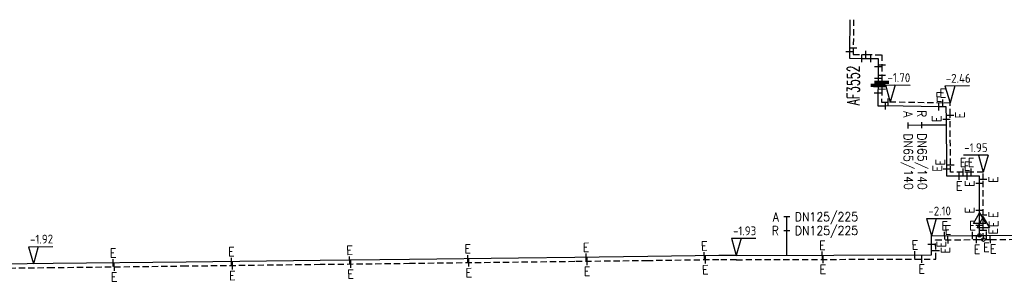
# Model space of a CAD drawing. Header units: millimetres. Extents: x 0 to 118318689, y 0 to 490460760.
# Tile 53 of 117: x 117515986 to 117615930, y 485517955 to 485544383. Entities that reach past the tile are written whole.
import ezdxf
from ezdxf.enums import TextEntityAlignment as Align

# ---------------------------------------------------------------- set-up
doc = ezdxf.new("R2010")
doc.units = ezdxf.units.MM
doc.header["$LTSCALE"] = 200
doc.linetypes.add('HIDDEN2', pattern=[4.762499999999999, 3.175, -1.5875])
doc.layers.get('0').update_dxf_attribs({"color": 8})
for name, color, linetype in [('WT-C-AFSLUITER', 7, 'Continuous'), ('WT-C-mof', 7, 'Continuous'), ('WT-C-tstuk', 7, 'Continuous'), ('WT-C-VERLOOP', 7, 'Continuous'), ('WT-I-diam', 7, 'Continuous'), ('WT-I-NAP', 7, 'Continuous'), ('WT-L-aanvoer', 6, 'Continuous'), ('WT-L-retour', 6, 'HIDDEN2')]:
    doc.layers.add(name, color=color, linetype=linetype)
doc.styles.add('DIN17', font='ROMANS.SHX', dxfattribs={"width": 0.9})
doc.styles.add('ISOCP', font='ISOCP.SHX')

# ---------------------------------------------------------------- blocks, each defined once
blk = doc.blocks.new('nap1')
at = {"color": 0, "linetype": 'Continuous'}
for p, q in [((-1, 3.5), (0, 0)), ((-1, 3.5), (4.00001729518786, 3.5)), ((1, 3.5), (0, 0))]:
    blk.add_line(p, q, dxfattribs=at)
at = {"color": 0, "linetype": 'Continuous', "style": 'ISOCP'}
for tag, p in [('*1', (1.700824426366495, 5.000000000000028)), ('*2', (4.000017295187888, 1.5))]:
    blk.add_attdef(tag, text='', height=1.8, dxfattribs=at).set_placement(p, align=Align.MIDDLE)
blk = doc.blocks.new('LR-tsb')
blk.add_circle((0, 0), 0.375)
blk = doc.blocks.new('LR-VERL')
at = {"color": 0, "linetype": 'ByBlock', "lineweight": -2}
blk.add_lwpolyline([(1.082531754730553, 0), (-1.082531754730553, -1.25), (-1.082531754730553, 1.25)], close=True, dxfattribs=at)
blk = doc.blocks.new('LR-DIAB2')
at = {"color": 0, "linetype": 'Continuous', "lineweight": -3}
blk.add_line((0, 5), (0, 7.800000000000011), dxfattribs=at)
at = {"color": 0, "lineweight": -3}
blk.add_line((0, 0), (0, 5), dxfattribs=at)
for points in [[(0.6144124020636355, 7.800000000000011), (0, 7.800000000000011), (-0.6144124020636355, 7.800000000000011)], [(0.6144124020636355, 5), (0, 5), (-0.6144124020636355, 5)]]:
    blk.add_lwpolyline(points, dxfattribs=at)
at = {"color": 1, "lineweight": -3, "style": 'DIN17', "width": 0.9}
for tag, p in [('*1', (-1.614412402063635, 7.800000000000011)), ('*2', (-1.614412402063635, 5.016669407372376))]:
    blk.add_attdef(tag, text='', height=1.8, dxfattribs=at).set_placement(p, align=Align.MIDDLE_RIGHT)
for tag, p in [('*11', (1.614412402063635, 7.800000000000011)), ('*12', (1.614412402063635, 5))]:
    blk.add_attdef(tag, text='', height=1.8, dxfattribs=at).set_placement(p, align=Align.MIDDLE_LEFT)
blk = doc.blocks.new('LR-DIAO2')
at = {"color": 0, "lineweight": -3}
blk.add_line((0, 0), (0, -5), dxfattribs=at)
at = {"color": 0, "linetype": 'Continuous', "lineweight": -3}
blk.add_line((0, -5), (0, -7.800000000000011), dxfattribs=at)
at = {"color": 0, "lineweight": -3}
for points in [[(0.6144124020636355, -5), (0, -5), (-0.6144124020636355, -5)], [(0.6144124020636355, -7.800000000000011), (0, -7.800000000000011), (-0.6144124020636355, -7.800000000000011)]]:
    blk.add_lwpolyline(points, dxfattribs=at)
at = {"color": 1, "lineweight": -3, "style": 'DIN17', "width": 0.9}
for tag, p in [('*1', (-1.614412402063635, -5)), ('*2', (-1.614412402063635, -7.783330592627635))]:
    blk.add_attdef(tag, text='', height=1.8, dxfattribs=at).set_placement(p, align=Align.MIDDLE_RIGHT)
for tag, p in [('*11', (1.614412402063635, -5)), ('*12', (1.614412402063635, -7.800000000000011))]:
    blk.add_attdef(tag, text='', height=1.8, dxfattribs=at).set_placement(p, align=Align.MIDDLE_LEFT)
blk = doc.blocks.new('nap2')
at = {"color": 0, "linetype": 'Continuous'}
for p, q in [((1, 3.5), (-4.00001729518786, 3.5)), ((-1, 3.5), (0, 0)), ((1, 3.5), (0, 0))]:
    blk.add_line(p, q, dxfattribs=at)
at = {"color": 0, "linetype": 'Continuous', "style": 'ISOCP'}
for tag, p in [('*1', (-1.500008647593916, 5)), ('*2', (-4.000017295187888, 1.5))]:
    blk.add_attdef(tag, text='', height=1.8, dxfattribs=at).set_placement(p, align=Align.MIDDLE)
blk = doc.blocks.new('LR-mofD')
at = {"color": 0, "linetype": 'ByBlock', "lineweight": -2}
blk.add_line((0, -0.75), (0, 0.75), dxfattribs=at)
at = {"color": 1, "linetype": 'ByBlock', "lineweight": -3, "style": 'DIN17', "width": 0.9}
blk.add_attdef('*1', text='', height=1.8, dxfattribs=at).set_placement((0, 2), align=Align.MIDDLE)
blk = doc.blocks.new('LR-mof')
at = {"color": 0, "linetype": 'ByBlock', "lineweight": -2}
blk.add_line((0, -0.75), (0, 0.75), dxfattribs=at)
blk = doc.blocks.new('LR-AFS')
at = {"color": 0, "lineweight": -3, "const_width": 0.7}
blk.add_lwpolyline([(0, -1.5), (0, 1.5)], dxfattribs=at)
at = {"color": 7, "linetype": 'ByBlock', "lineweight": -2, "style": 'DIN17', "width": 0.9}
blk.add_attdef('*1', text='', height=2.5, dxfattribs=at).set_placement((4.314756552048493e-09, 5), align=Align.MIDDLE)
at = {"color": 0, "linetype": 'ByBlock', "lineweight": -2, "style": 'DIN17', "width": 0.3, "flags": 1}
for tag, p in [('*2', (2.5, 1.5)), ('OCODE', (-7.500000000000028, -2.5)), ('NCODE', (-2.500000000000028, -2.5)), ('BC', (2.499999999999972, -2.5)), ('RK', (7.5, -2.5)), ('ST', (-7.500000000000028, -5)), ('VCODE', (-2.500000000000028, -5)), ('NIVO', (2.5, -5)), ('IMM', (7.5, -5)), ('FABR', (-7.500000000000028, -7.5)), ('TYPE', (-2.500000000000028, -7.5)), ('OPBOUW', (2.499999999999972, -7.5)), ('BEDIEN', (7.5, -7.5)), ('VERTR', (-7.500000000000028, -10)), ('OPBLEN', (-2.500000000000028, -10)), ('HULPST', (2.5, -10)), ('VERLSP', (7.5, -10)), ('DEKM', (-7.500000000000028, -12.5)), ('PDATUM', (-2.500000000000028, -12.5)), ('OPM', (2.499999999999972, -12.5)), ('BORD', (7.5, -12.5)), ('BORDL', (-7.500000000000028, -15)), ('BORDX', (-2.500000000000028, -15)), ('BORDY', (2.499999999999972, -15)), ('BORDZ', (7.5, -15))]:
    blk.add_attdef(tag, text='', height=1.8, dxfattribs=at).set_placement(p, align=Align.MIDDLE)

msp = doc.modelspace()

# ---------------------------------------------------------------- linework, layer by layer
at = {"layer": 'WT-L-aanvoer'}
for p, q in [((117600236.4947201, 485544379.7603984), (117600218.2202187, 485541126.9443546)), ((117600218.2202187, 485541126.9443546), (117600214.5362292, 485540471.1938073)), ((117600214.5362292, 485540471.1938073), (117601458.058303, 485540464.2076483)), ((117601458.058303, 485540464.2076483), (117602392.0797311, 485540458.8327784)), ((117602392.0797311, 485540458.8327784), (117603125.379295, 485540454.8405693)), ((117603125.379295, 485540454.8405693), (117603120.6393733, 485539611.1441867)), ((117603120.6393733, 485539611.1441867), (117603114.0188905, 485538432.7117283)), ((117603114.0188905, 485538432.7117283), (117603109.9819698, 485537714.1480904)), ((117603109.9819698, 485537714.1480904), (117603104.2487096, 485536934.2840475)), ((117603104.2487096, 485536934.2840475), (117603097.0732296, 485535657.0632309)), ((117603097.0732296, 485535657.0632309), (117603869.9875727, 485535652.7209657)), ((117609293.7691622, 485535549.3786791), (117603869.9875727, 485535652.7209657)), ((117610042.6298083, 485535554.1128805), (117609293.7691622, 485535549.3786791)), ((117610053.3235242, 485534292.92064), (117610042.6298083, 485535554.1128805)), ((117610095.985534, 485529261.4613642), (117610053.3235242, 485534292.92064)), ((117610102.208384, 485528527.5527551), (117610095.985534, 485529261.4613642)), ((117611338.4640491, 485528527.2258443), (117610102.208384, 485528527.5527551)), ((117612150.9153649, 485528527.0110027), (117611338.4640491, 485528527.2258443)), ((117613415.8422434, 485528526.6765102), (117612150.9153649, 485528527.0110027)), ((117613415.6403098, 485527763.0383734), (117613415.8422434, 485528526.6765102)), ((117613414.9221195, 485525047.1091163), (117613415.6403098, 485527763.0383734)), ((117613410.2218501, 485524254.2116839), (117613414.9221195, 485525047.1091163)), ((117613414.6728279, 485523550.1516488), (117613410.2218501, 485524254.2116839)), ((117613421.2588435, 485522508.3692175), (117613414.6728279, 485523550.1516488)), ((117608534.3990273, 485522469.0439701), (117612708.2143839, 485522502.6312486)), ((117608540.7831182, 485520534.4932263), (117608534.3990273, 485522469.0439701)), ((117612708.2143839, 485522502.6312486), (117614109.2750327, 485522513.9057804)), ((117614109.2750327, 485522513.9057804), (117618826.4100896, 485522551.8652288)), ((117586941.3080112, 485520462.6807116), (117579748.8385188, 485520361.5534609)), ((117588728.9952446, 485520468.5801473), (117586941.3080112, 485520462.6807116)), ((117588727.8033163, 485520469.109641), (117608540.7831182, 485520534.4932263)), ((117519382.3133675, 485519642.0442368), (117514093.1991962, 485519579.0032315)), ((117532891.8362359, 485519803.0643766), (117519382.3133675, 485519642.0442368)), ((117546491.0632839, 485519965.1537014), (117532891.8362359, 485519803.0643766)), ((117555560.2202079, 485520073.2490745), (117546491.0632839, 485519965.1537014)), ((117566622.007458, 485520205.0946287), (117555560.2202079, 485520073.2490745)), ((117572330.4194917, 485520273.1332495), (117566622.007458, 485520205.0946287)), ((117579748.8385188, 485520361.5534609), (117572330.4194917, 485520273.1332495))]:
    msp.add_line(p, q, dxfattribs=at)
at = {"layer": 'WT-L-retour'}
for p, q in [((117600616.5211249, 485544383.3929784), (117600600.3427416, 485541503.6737535)), ((117600600.3427416, 485541503.6737535), (117600596.6650548, 485540849.0529884)), ((117600596.6650548, 485540849.0529884), (117601885.1802996, 485540841.8140559)), ((117601883.426048, 485540841.8239114), (117603507.5081205, 485540832.6997503)), ((117603507.5081205, 485540832.6997503), (117603501.5848377, 485539778.3674923)), ((117603501.5848377, 485539778.3674923), (117603495.6263522, 485538717.7692281)), ((117603495.6263522, 485538717.7692281), (117603491.7653516, 485538030.5189855)), ((117603491.7653516, 485538030.5189855), (117603487.7903054, 485537322.9688651)), ((117603487.7903054, 485537322.9688651), (117603479.2020551, 485536034.9224119)), ((117603479.2020551, 485536034.9224119), (117604149.6765363, 485536031.1556582)), ((117609690.0014178, 485535931.8912024), (117604149.6765363, 485536031.1556582)), ((117610419.4011672, 485535936.5023746), (117609690.0014178, 485535931.8912024)), ((117610429.894269, 485534698.9701017), (117610419.4011672, 485535936.5023746)), ((117610472.6138296, 485529660.7234134), (117610429.894269, 485534698.9701017)), ((117610479.0008482, 485528907.4531308), (117610472.6138296, 485529660.7234134)), ((117611737.915534, 485528907.1202282), (117610479.0008482, 485528907.4531308)), ((117612552.4902129, 485528906.9048251), (117611737.915534, 485528907.1202282)), ((117613795.9427159, 485528906.5760111), (117612552.4902129, 485528906.9048251)), ((117613795.746392, 485528164.1519728), (117613795.9427159, 485528906.5760111)), ((117613794.7906812, 485524550.0080951), (117613795.746392, 485528164.1519728)), ((117613793.0270315, 485523811.6864852), (117613794.7906812, 485524550.0080951)), ((117613797.8372918, 485523050.7947721), (117613793.0270315, 485523811.6864852)), ((117613803.933852, 485522086.4348965), (117613797.8372918, 485523050.7947721)), ((117608960.7925798, 485522047.4614584), (117613106.4493124, 485522080.8221403)), ((117608967.1833126, 485520110.898049), (117608960.7925798, 485522047.4614584)), ((117613106.4493124, 485522080.8221403), (117614509.6512208, 485522092.1139032)), ((117614509.6512208, 485522092.1139032), (117618404.8437736, 485522123.4590648)), ((117546496.1285034, 485519540.1838865), (117532896.9014554, 485519378.0945617)), ((117555565.2854275, 485519648.2792596), (117546496.1285034, 485519540.1838865)), ((117566627.0726775, 485519780.1248138), (117555565.2854275, 485519648.2792596)), ((117572335.4847112, 485519848.1634346), (117566627.0726775, 485519780.1248138)), ((117579754.3586279, 485519936.5890679), (117572335.4847112, 485519848.1634346)), ((117586944.9968684, 485520037.6905708), (117579754.3586279, 485519936.5890679)), ((117588730.397753, 485520043.5824615), (117586944.9968684, 485520037.6905708)), ((117588729.2058248, 485520044.1119552), (117608967.1833126, 485520110.898049)), ((117519387.378587, 485519217.0744219), (117514829.9681392, 485519162.7546008)), ((117532896.9014554, 485519378.0945617), (117519387.378587, 485519217.0744219))]:
    msp.add_line(p, q, dxfattribs=at)

# ---------------------------------------------------------------- block references
at = {"layer": 'WT-C-AFSLUITER', "linetype": 'Continuous'}
ref = msp.add_blockref('LR-AFS', (117603109.9819698, 485537714.1480904), dxfattribs=dict(at, xscale=500, yscale=500, zscale=500, rotation=89.6781))
ref.add_attrib('*1', 'AF3552', dxfattribs={"layer": '0', "color": 7, "linetype": 'ByBlock', "lineweight": -2, "height": 1250, "rotation": 89.6781, "style": 'DIN17', "width": 0.65}).set_placement((117600610.0214252, 485537728.1935558), align=Align.MIDDLE)
at = {"layer": 'WT-C-AFSLUITER', "linetype": 'Continuous', "xscale": 500, "yscale": 500, "zscale": 500, "rotation": 89.6781}
msp.add_blockref('LR-AFS', (117603491.7653516, 485538030.5189855), dxfattribs=at)
at = {"layer": 'WT-C-mof', "linetype": 'Continuous', "xscale": 500, "yscale": 500, "zscale": 500}
for p, rotation in [((117600600.3427416, 485541503.6737535), 89.6781), ((117600218.2202633, 485541126.9443544), 89.6781), ((117601458.058303, 485540464.2076483), 359.6781), ((117601883.426048, 485540841.8239114), 359.6781), ((117602392.0797311, 485540458.8327784), 359.6781), ((117603120.6393733, 485539611.1441867), 89.6781), ((117603501.5848377, 485539778.3674923), 89.6781), ((117603114.0188904, 485538432.7117283), 89.6781), ((117603495.6263522, 485538717.769228), 89.6781), ((117603104.2487096, 485536934.2840474), 89.6781), ((117603487.7903054, 485537322.968865), 89.6781), ((117603869.9875727, 485535652.7209657), 359.6781), ((117604149.6765363, 485536031.1556582), 359.6781)]:
    msp.add_blockref('LR-mof', p, dxfattribs=dict(at, rotation=rotation))
for p, rotation in [((117609690.0014178, 485535931.8912024), 0.3621999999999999), ((117609293.7691622, 485535549.378679), 0.3621999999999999), ((117611737.915534, 485528907.1202282), 359.9848), ((117612552.490213, 485528906.9048251), 359.9848), ((117612150.9153649, 485528527.0110027), 359.9848), ((117613415.6403098, 485527763.0383734), 89.9848), ((117613414.9221195, 485525047.1091163), 89.9848), ((117609876.5531897, 485522479.8444732), 0.4610572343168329), ((117610214.0281534, 485522057.5464211), 0.4610572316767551), ((117612708.2143839, 485522502.6312485), 0.4611000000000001), ((117537480.6078402, 485519857.7579918), 0.6829), ((117549479.4330145, 485520000.7721105), 0.6829), ((117561474.1389005, 485520143.7371312), 0.6829), ((117573479.6710774, 485520286.8311907), 0.6829), ((117585478.90986, 485520442.119164), 0.8055000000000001), ((117597459.8820497, 485520497.9258322), 0.1891), ((117606856.071711, 485520528.9336147), 0.1891), ((117525484.3415706, 485519714.7743728), 0.6829)]:
    msp.add_blockref('LR-mofD', p, dxfattribs=dict(at, rotation=rotation)).add_auto_attribs({'*1': 'E'})
at = {"layer": 'WT-C-mof', "linetype": 'Continuous'}
ref = msp.add_blockref('LR-mofD', (117610053.3235242, 485534292.92064), dxfattribs=dict(at, xscale=500, yscale=500, zscale=500, rotation=270.4858))
ref.add_attrib('*1', 'E', dxfattribs={"layer": '0', "color": 1, "linetype": 'ByBlock', "lineweight": -3, "height": 900.0000000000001, "rotation": 90.4857999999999, "style": 'DIN17', "width": 0.8999999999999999}).set_placement((117609058.7600409, 485534327.6161255), align=Align.MIDDLE)
ref = msp.add_blockref('LR-mofD', (117610429.894269, 485534698.9701017), dxfattribs=dict(at, xscale=500, yscale=500, zscale=500, rotation=270.4858))
ref.add_attrib('*1', 'E', dxfattribs={"layer": '0', "color": 1, "linetype": 'ByBlock', "lineweight": -3, "height": 900.0000000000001, "rotation": 90.4857999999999, "style": 'DIN17', "width": 0.8999999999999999}).set_placement((117611429.8583241, 485534707.4488096), align=Align.MIDDLE)
ref = msp.add_blockref('LR-mofD', (117610095.985534, 485529261.4613642), dxfattribs=dict(at, xscale=500, yscale=500, zscale=500, rotation=270.4858))
ref.add_attrib('*1', 'E', dxfattribs={"layer": '0', "color": 1, "linetype": 'ByBlock', "lineweight": -3, "height": 900.0000000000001, "rotation": 90.4857999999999, "style": 'DIN17', "width": 0.8999999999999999}).set_placement((117609137.530493, 485529296.0862478), align=Align.MIDDLE)
ref = msp.add_blockref('LR-mofD', (117610472.6138296, 485529660.7234133), dxfattribs=dict(at, xscale=500, yscale=500, zscale=500, rotation=270.4858))
ref.add_attrib('*1', 'E', dxfattribs={"layer": '0', "color": 1, "linetype": 'ByBlock', "lineweight": -3, "height": 900.0000000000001, "rotation": 90.4857999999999, "style": 'DIN17', "width": 0.8999999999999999}).set_placement((117609434.0847636, 485529922.42106), align=Align.MIDDLE)
ref = msp.add_blockref('LR-mofD', (117611338.464049, 485528527.2258443), dxfattribs=dict(at, xscale=500, yscale=500, zscale=500, rotation=359.9848))
ref.add_attrib('*1', 'E', dxfattribs={"layer": '0', "color": 1, "linetype": 'ByBlock', "lineweight": -3, "height": 899.9999999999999, "rotation": 359.9848, "style": 'DIN17', "width": 0.9000000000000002}).set_placement((117611347.2517178, 485527526.6463733), align=Align.MIDDLE)
ref = msp.add_blockref('LR-mofD', (117613795.746392, 485528164.1519728), dxfattribs=dict(at, xscale=500, yscale=500, zscale=500, rotation=89.9848))
ref.add_attrib('*1', 'E', dxfattribs={"layer": '0', "color": 1, "linetype": 'ByBlock', "lineweight": -3, "height": 899.9999999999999, "rotation": 89.9848, "style": 'DIN17', "width": 0.9000000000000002}).set_placement((117614807.0343527, 485528159.7240032), align=Align.MIDDLE)
ref = msp.add_blockref('LR-mofD', (117613794.7906812, 485524550.0080951), dxfattribs=dict(at, xscale=500, yscale=500, zscale=500, rotation=89.9848))
ref.add_attrib('*1', 'E', dxfattribs={"layer": '0', "color": 1, "linetype": 'ByBlock', "lineweight": -3, "height": 899.9999999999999, "rotation": 89.9848, "style": 'DIN17', "width": 0.9000000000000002}).set_placement((117614815.7108479, 485524598.6200848), align=Align.MIDDLE)
ref = msp.add_blockref('LR-mofD', (117613414.6728279, 485523550.1516488), dxfattribs=dict(at, xscale=500, yscale=500, zscale=500, rotation=270.3622))
ref.add_attrib('*1', 'E', dxfattribs={"layer": '0', "color": 1, "linetype": 'ByBlock', "lineweight": -3, "height": 900, "rotation": 90.36219999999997, "style": 'DIN17', "width": 0.9000000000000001}).set_placement((117614858.17751, 485523674.1088028), align=Align.MIDDLE)
ref = msp.add_blockref('LR-mofD', (117613106.4493124, 485522080.8221405), dxfattribs=dict(at, xscale=500, yscale=500, zscale=500, rotation=0.4611000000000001))
ref.add_attrib('*1', 'E', dxfattribs={"layer": '0', "color": 1, "linetype": 'ByBlock', "lineweight": -3, "height": 900, "rotation": 0.4611000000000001, "style": 'DIN17', "width": 0.9000000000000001}).set_placement((117613156.7337478, 485521098.5031155), align=Align.MIDDLE)
ref = msp.add_blockref('LR-mofD', (117613797.8372918, 485523050.7947721), dxfattribs=dict(at, xscale=500, yscale=500, zscale=500, rotation=270.3622))
ref.add_attrib('*1', 'E', dxfattribs={"layer": '0', "color": 1, "linetype": 'ByBlock', "lineweight": -3, "height": 900, "rotation": 90.36219999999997, "style": 'DIN17', "width": 0.9000000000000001}).set_placement((117614798.8785051, 485522925.2440743), align=Align.MIDDLE)
ref = msp.add_blockref('LR-mofD', (117614109.2750327, 485522513.9057804), dxfattribs=dict(at, xscale=500, yscale=500, zscale=500, rotation=0.4611000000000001))
ref.add_attrib('*1', 'E', dxfattribs={"layer": '0', "color": 1, "linetype": 'ByBlock', "lineweight": -3, "height": 900, "rotation": 0.4611000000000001, "style": 'DIN17', "width": 0.9000000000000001}).set_placement((117614109.6705639, 485521294.670338), align=Align.MIDDLE)
ref = msp.add_blockref('LR-mofD', (117614509.6512208, 485522092.1139033), dxfattribs=dict(at, xscale=500, yscale=500, zscale=500, rotation=0.4611000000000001))
ref.add_attrib('*1', 'E', dxfattribs={"layer": '0', "color": 1, "linetype": 'ByBlock', "lineweight": -3, "height": 900, "rotation": 0.4611000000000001, "style": 'DIN17', "width": 0.9000000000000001}).set_placement((117614789.6198343, 485521121.5816123), align=Align.MIDDLE)
ref = msp.add_blockref('LR-mofD', (117608537.2449159, 485521606.6634163), dxfattribs=dict(at, xscale=500, yscale=500, zscale=500, rotation=270.1890775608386))
ref.add_attrib('*1', 'E', dxfattribs={"layer": '0', "color": 1, "linetype": 'ByBlock', "lineweight": -3, "height": 900, "rotation": 90.1890775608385, "style": 'DIN17', "width": 0.9000000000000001}).set_placement((117609537.2394708, 485521609.9634362), align=Align.MIDDLE)
ref = msp.add_blockref('LR-mofD', (117597505.5922341, 485520073.0743634), dxfattribs=dict(at, xscale=500, yscale=500, zscale=500, rotation=180.1891))
ref.add_attrib('*1', 'E', dxfattribs={"layer": '0', "color": 1, "linetype": 'ByBlock', "lineweight": -3, "height": 900, "rotation": 0.1890999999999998, "style": 'DIN17', "width": 0.9}).set_placement((117597508.8926457, 485519073.0798098), align=Align.MIDDLE)
ref = msp.add_blockref('LR-mofD', (117607536.390167, 485520106.1763774), dxfattribs=dict(at, xscale=500, yscale=500, zscale=500, rotation=180.1891))
ref.add_attrib('*1', 'E', dxfattribs={"layer": '0', "color": 1, "linetype": 'ByBlock', "lineweight": -3, "height": 900, "rotation": 0.1890999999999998, "style": 'DIN17', "width": 0.9}).set_placement((117607539.6905786, 485519106.1818237), align=Align.MIDDLE)
ref = msp.add_blockref('LR-mofD', (117608964.2834948, 485520989.6205921), dxfattribs=dict(at, xscale=500, yscale=500, zscale=500, rotation=270.1890775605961))
ref.add_attrib('*1', 'E', dxfattribs={"layer": '0', "color": 1, "linetype": 'ByBlock', "lineweight": -3, "height": 900, "rotation": 90.18907756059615, "style": 'DIN17', "width": 0.9000000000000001}).set_placement((117609964.2780497, 485520992.920612), align=Align.MIDDLE)
ref = msp.add_blockref('LR-mofD', (117525558.3934669, 485519290.6268107), dxfattribs=dict(at, xscale=500, yscale=500, zscale=500, rotation=180.6829))
ref.add_attrib('*1', 'E', dxfattribs={"layer": '0', "color": 1, "linetype": 'ByBlock', "lineweight": -3, "height": 899.9999999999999, "rotation": 0.6829000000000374, "style": 'DIN17', "width": 0.9000000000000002}).set_placement((117525570.3120382, 485518290.6978394), align=Align.MIDDLE)
ref = msp.add_blockref('LR-mofD', (117537562.2937031, 485519433.7014191), dxfattribs=dict(at, xscale=500, yscale=500, zscale=500, rotation=180.6829))
ref.add_attrib('*1', 'E', dxfattribs={"layer": '0', "color": 1, "linetype": 'ByBlock', "lineweight": -3, "height": 899.9999999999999, "rotation": 0.6829000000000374, "style": 'DIN17', "width": 0.9000000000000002}).set_placement((117537574.2122744, 485518433.7724478), align=Align.MIDDLE)
ref = msp.add_blockref('LR-mofD', (117549559.5246101, 485519576.6965357), dxfattribs=dict(at, xscale=500, yscale=500, zscale=500, rotation=180.6829))
ref.add_attrib('*1', 'E', dxfattribs={"layer": '0', "color": 1, "linetype": 'ByBlock', "lineweight": -3, "height": 899.9999999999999, "rotation": 0.6829000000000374, "style": 'DIN17', "width": 0.9000000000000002}).set_placement((117549571.4431813, 485518576.7675644), align=Align.MIDDLE)
ref = msp.add_blockref('LR-mofD', (117561555.1679081, 485519719.6727295), dxfattribs=dict(at, xscale=500, yscale=500, zscale=500, rotation=180.6829))
ref.add_attrib('*1', 'E', dxfattribs={"layer": '0', "color": 1, "linetype": 'ByBlock', "lineweight": -3, "height": 899.9999999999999, "rotation": 0.6829000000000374, "style": 'DIN17', "width": 0.9000000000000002}).set_placement((117561567.0864793, 485518719.7437582), align=Align.MIDDLE)
ref = msp.add_blockref('LR-mofD', (117573556.3928511, 485519862.715451), dxfattribs=dict(at, xscale=500, yscale=500, zscale=500, rotation=180.6829))
ref.add_attrib('*1', 'E', dxfattribs={"layer": '0', "color": 1, "linetype": 'ByBlock', "lineweight": -3, "height": 899.9999999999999, "rotation": 0.6829000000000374, "style": 'DIN17', "width": 0.9000000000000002}).set_placement((117573568.3114224, 485518862.7864797), align=Align.MIDDLE)
ref = msp.add_blockref('LR-mofD', (117585555.4736956, 485520018.1536568), dxfattribs=dict(at, xscale=500, yscale=500, zscale=500, rotation=180.8055))
ref.add_attrib('*1', 'E', dxfattribs={"layer": '0', "color": 1, "linetype": 'ByBlock', "lineweight": -3, "height": 899.9999999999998, "rotation": 0.8055000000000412, "style": 'DIN17', "width": 0.9000000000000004}).set_placement((117585569.5318596, 485519018.2524777), align=Align.MIDDLE)
at = {"layer": 'WT-C-tstuk', "linetype": 'Continuous', "xscale": 500, "yscale": 500, "zscale": 500, "rotation": 90.3622}
for p in [(117613421.2588435, 485522508.3692175), (117613803.933852, 485522086.4348965)]:
    msp.add_blockref('LR-tsb', p, dxfattribs=at)
at = {"layer": 'WT-C-VERLOOP', "linetype": 'Continuous', "xscale": 500, "yscale": 500, "zscale": 500, "rotation": 90.3622}
for p in [(117613410.2218501, 485524254.2116839), (117613793.0270315, 485523811.6864852)]:
    msp.add_blockref('LR-VERL', p, dxfattribs=at)
at = {"layer": 'WT-I-diam', "linetype": 'Continuous', "xscale": 500, "yscale": 500, "zscale": 500}
for name, p, rotation, values in [('LR-DIAO2', (117610058.3628535, 485533698.5937335), 270.4858023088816, {'*1': 'R', '*11': 'DN65/140', '*2': 'A', '*12': 'DN65/140'}), ('LR-DIAB2', (117593869.9539328, 485520486.0789331), 0.189077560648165, {'*1': 'A', '*11': 'DN125/225', '*2': 'R', '*12': 'DN125/225'})]:
    msp.add_blockref(name, p, dxfattribs=dict(at, rotation=rotation)).add_auto_attribs(values)
at = {"layer": 'WT-I-NAP', "linetype": 'Continuous'}
ref = msp.add_blockref('nap1', (117604333.2430543, 485536027.8667482), dxfattribs=dict(at, xscale=500, yscale=500, zscale=500, rotation=358.9735573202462))
ref.add_attrib('*1', '-1.70', dxfattribs={"layer": '0', "color": 1, "linetype": 'Continuous', "height": 900, "rotation": 358.9735573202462, "style": 'ISOCP'}).set_placement((117605228.3034207, 485538512.2314301), align=Align.MIDDLE)
ref = msp.add_blockref('nap1', (117610419.4011672, 485535936.5023746), dxfattribs=dict(at, xscale=500, yscale=500, zscale=500, rotation=0.3622118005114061))
ref.add_attrib('*1', '-2.46', dxfattribs={"layer": '0', "color": 1, "linetype": 'Continuous', "height": 900, "rotation": 0.3622118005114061, "style": 'ISOCP'}).set_placement((117611253.9920211, 485538441.8285089), align=Align.MIDDLE)
ref = msp.add_blockref('nap2', (117613795.9427159, 485528906.5760111), dxfattribs=dict(at, xscale=500, yscale=500, zscale=500, rotation=359.984848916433))
ref.add_attrib('*1', '-1.95', dxfattribs={"layer": '0', "color": 1, "linetype": 'Continuous', "height": 900, "rotation": 359.984848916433, "style": 'ISOCP'}).set_placement((117613046.599509, 485531406.7742521), align=Align.MIDDLE)
ref = msp.add_blockref('nap1', (117608534.3990273, 485522469.0439701), dxfattribs=dict(at, xscale=500, yscale=500, zscale=500, rotation=0.4610572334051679))
ref.add_attrib('*1', '-2.10', dxfattribs={"layer": '0', "color": 1, "linetype": 'Continuous', "height": 900, "rotation": 0.4610572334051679, "style": 'ISOCP'}).set_placement((117609364.6665072, 485524975.8061934), align=Align.MIDDLE)
ref = msp.add_blockref('nap1', (117588727.8033163, 485520469.109641), dxfattribs=dict(at, xscale=500, yscale=500, zscale=500, rotation=0.189077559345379))
ref.add_attrib('*1', '-1.93', dxfattribs={"layer": '0', "color": 1, "linetype": 'Continuous', "height": 900, "rotation": 0.189077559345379, "style": 'ISOCP'}).set_placement((117589569.960849, 485522971.9024056), align=Align.MIDDLE)
ref = msp.add_blockref('nap1', (117517386.0617342, 485519618.2508935), dxfattribs=dict(at, xscale=500, yscale=500, zscale=500, rotation=0.6828766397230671))
ref.add_attrib('*1', '-1.92', dxfattribs={"layer": '0', "color": 1, "linetype": 'Continuous', "height": 899.9999999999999, "rotation": 0.6828766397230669, "style": 'ISOCP'}).set_placement((117518206.6181389, 485522128.2086858), align=Align.MIDDLE)

doc.saveas('drawing.dxf')
